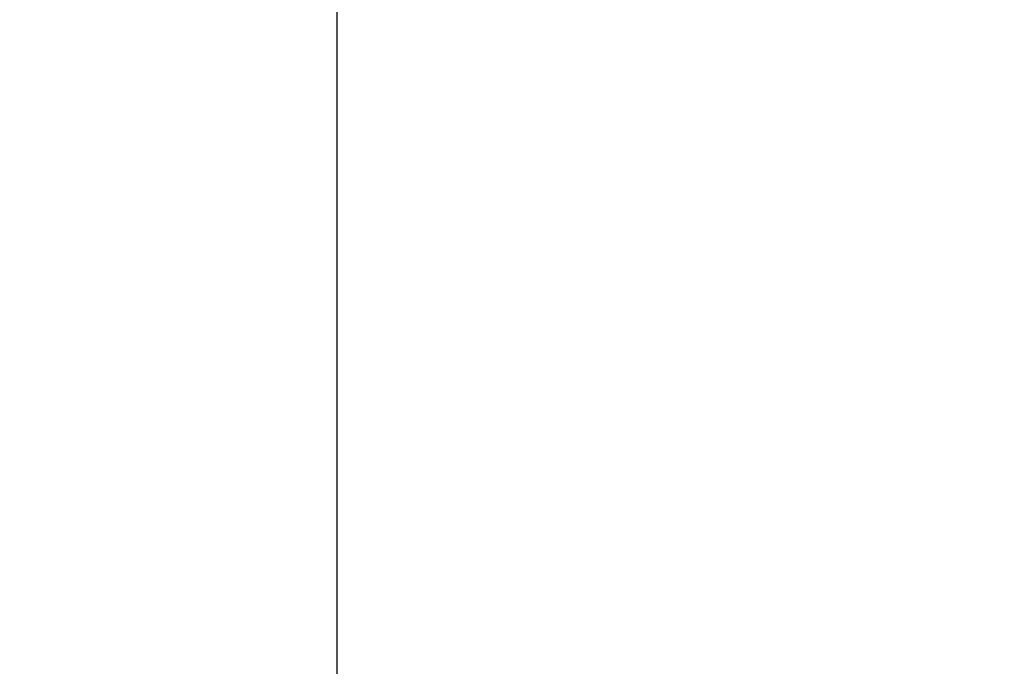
# Model space of a CAD drawing. Header units: millimetres. Extents: x -158258 to 126254, y -16359 to 60195.
# Tile 57 of 173: x -133021 to -132658, y 10223 to 10461. Entities that reach past the tile are written whole.
import ezdxf
from ezdxf.xclip import XClip

# ---------------------------------------------------------------- set-up
doc = ezdxf.new("R2010")
doc.units = ezdxf.units.MM
doc.header["$LTSCALE"] = 0.1
doc.header["$MEASUREMENT"] = 0
doc.header["$XCLIPFRAME"] = 0
doc.layers.add('ETECHNO-HVAC-F.AIR DUCT', color=4, linetype='Continuous', lineweight=30)
doc.layers.add('S2-flooring plan', color=6, linetype='Continuous', lineweight=5)
doc.layers.add('HVAC Existing', color=8, linetype='Continuous')

# ---------------------------------------------------------------- blocks, each defined once
blk = doc.blocks.new('*U900')
at = {"layer": 'S2-flooring plan', "color": 5, "true_color": 0x0000fa}
blk.add_lwpolyline([(-300, 300), (300, 300), (300, -300), (-300, -300)], close=True, dxfattribs=at)
blk = doc.blocks.new('*U901')
at = {"layer": 'S2-flooring plan', "color": 0, "linetype": 'ByBlock', "lineweight": -2, "transparency": 16777216}
for p in [(6644, 0), (7248, 0)]:
    blk.add_blockref('*U900', p, dxfattribs=at)
blk = doc.blocks.new('A$C87bb29a8')
at = {"layer": 'ETECHNO-HVAC-F.AIR DUCT'}
blk.add_lwpolyline([(-1373.18, -1269.16), (-1373.18, -1269.16, -0.414214), (-1473.18, -1169.16), (-1473.18, 338.82)], format="xyb", dxfattribs=at)

msp = doc.modelspace()

# ---------------------------------------------------------------- block references
at = {"layer": 'HVAC Existing'}
msp.add_blockref('A$C87bb29a8', (-131430.73, 11199.63), dxfattribs=at)
at = {"layer": 'S2-flooring plan'}
ref = msp.add_blockref('*U901', (-139725.69, 10397.8), dxfattribs=at)
XClip(ref).set_block_clipping_path([(-300, 6197.1056980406), (1048.5404991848, 6197.1056979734), (1048.54049795, 5376.8362008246), (478.8477895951, 5376.8362008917), (478.8477895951, 5226.8362008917), (1048.5404973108, 5226.8362008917), (1048.5404973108, 4635.3094941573), (1198.5405060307, 4635.3094767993), (1198.5405060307, 4685.3094904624), (4474.9999978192, 4685.3094944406), (4474.9999978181, 4635.3094943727), (4550.3939076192, 4635.3094940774), (4550.3939076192, 5086.82736079), (4674.9999978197, 5086.8273607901), (4674.9999978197, 5115.9085951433), (5099.23380199, 5115.908595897), (5099.23380199, 4438.5359646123), (5174.6277122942, 4438.5359646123), (5174.6277122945, 4488.5359643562), (7552, 4488.5359642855), (7552, 926.8275683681), (8169.9619206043, 926.3401645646), (8169.9619206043, 299.5125960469), (-300, 299.9997126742)])

doc.saveas('drawing.dxf')
